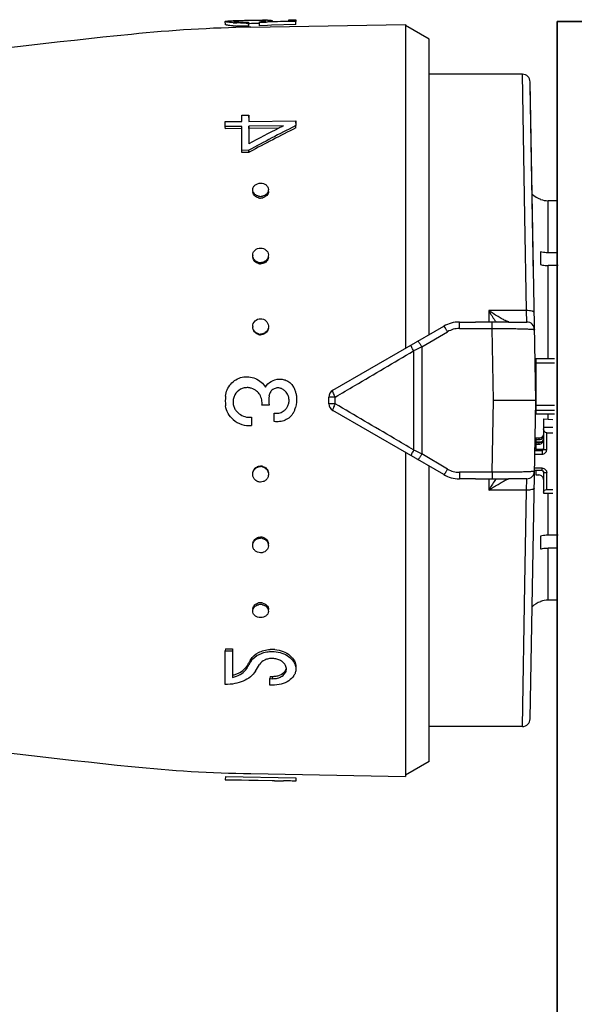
# Model space of a CAD drawing. Header units: millimetres. Extents: x -727 to 69715, y -15705 to 98123.
# Tile 250 of 256: x 51883 to 51918, y -12278 to -12215. Entities that reach past the tile are written whole.
import ezdxf

# ---------------------------------------------------------------- set-up
doc = ezdxf.new("R2010")
doc.units = ezdxf.units.MM
doc.layers.add('UT_ZAŘÍZENÍ - OT', color=3, linetype='Continuous', lineweight=35)

msp = doc.modelspace()

# ---------------------------------------------------------------- linework, layer by layer
at = {"color": 0, "linetype": 'Continuous'}
for p, q in [((51895.727, -12215.056), (51895.724, -12214.856)), ((51896.36, -12214.81), (51896.375, -12214.809)), ((51896.375, -12214.809), (51896.387, -12214.809)), ((51896.376, -12214.869), (51896.375, -12214.823)), ((51897.289, -12214.796), (51897.167, -12214.798)), ((51897.213, -12214.895), (51897.213, -12214.958)), ((51897.217, -12215.157), (51897.213, -12214.958)), ((51897.29, -12214.996), (51897.215, -12214.997)), ((51897.359, -12215.22), (51907.227, -12215.047)), ((51897.901, -12214.99), (51897.87, -12214.99)), ((51897.899, -12214.929), (51897.899, -12214.876)), ((51898.329, -12214.913), (51897.899, -12214.929)), ((51897.903, -12215.128), (51897.899, -12214.929)), ((51898.419, -12215.109), (51897.903, -12215.128)), ((51898.123, -12214.856), (51898.122, -12214.792)), ((51898.416, -12214.91), (51898.329, -12214.913)), ((51898.411, -12214.861), (51898.714, -12214.852)), ((51899.707, -12214.865), (51898.416, -12214.91)), ((51898.677, -12215.1), (51898.419, -12215.109)), ((51898.56, -12214.857), (51898.56, -12214.842)), ((51900.226, -12215.046), (51898.677, -12215.1)), ((51898.714, -12214.852), (51899.773, -12214.818)), ((51898.723, -12214.798), (51898.724, -12214.851)), ((51899.775, -12214.862), (51899.707, -12214.865)), ((51899.773, -12214.75), (51900.223, -12214.742)), ((51899.773, -12214.818), (51899.773, -12214.75)), ((51900.223, -12214.847), (51899.775, -12214.862)), ((51900.223, -12214.742), (51900.223, -12214.847)), ((51900.226, -12215.046), (51900.223, -12214.847)), ((51907.227, -12215.047), (51907.227, -12235.692)), ((51908.727, -12215.987), (51907.227, -12215.121)), ((51908.727, -12234.826), (51908.727, -12215.987)), ((51914.673, -12218.221), (51908.727, -12218.221)), ((51914.827, -12227.286), (51914.673, -12218.221)), ((51915.527, -12239.021), (51915.173, -12218.713)), ((51915.389, -12231.087), (51915.177, -12218.962)), ((51895.724, -12221.245), (51896.773, -12221.232)), ((51895.724, -12221.556), (51895.724, -12221.245)), ((51896.773, -12220.826), (51897.223, -12220.821)), ((51896.773, -12221.232), (51896.773, -12220.826)), ((51897.223, -12220.821), (51897.223, -12221.226)), ((51897.227, -12220.971), (51897.223, -12220.821)), ((51897.223, -12221.226), (51900.223, -12221.187)), ((51900.223, -12221.187), (51900.223, -12221.499)), ((51900.226, -12221.334), (51900.223, -12221.187)), ((51896.773, -12221.543), (51895.724, -12221.556)), ((51895.727, -12221.7), (51895.724, -12221.556)), ((51896.777, -12221.687), (51895.727, -12221.7)), ((51896.773, -12223.075), (51896.773, -12221.543)), ((51899.438, -12221.509), (51897.223, -12221.537)), ((51897.223, -12221.537), (51897.223, -12222.656)), ((51897.227, -12221.682), (51897.223, -12221.537)), ((51899.144, -12221.657), (51897.227, -12221.682)), ((51897.227, -12221.682), (51897.227, -12222.539)), ((51899.382, -12221.537), (51899.438, -12221.509)), ((51900.223, -12221.499), (51900.168, -12221.527)), ((51900.226, -12221.643), (51900.223, -12221.499)), ((51897.223, -12223.07), (51896.773, -12223.075)), ((51896.777, -12223.206), (51896.773, -12223.075)), ((51897.227, -12223.201), (51896.777, -12223.206)), ((51897.227, -12223.201), (51897.223, -12223.07)), ((51897.279, -12223.173), (51897.227, -12223.201)), ((51915.827, -12226.185), (51915.827, -12226.198)), ((51916.327, -12229.608), (51916.327, -12226.284)), ((51916.897, -12226.284), (51916.327, -12226.284)), ((51914.93, -12233.296), (51914.827, -12227.286)), ((51915.827, -12229.547), (51915.827, -12230.361)), ((51916.945, -12229.608), (51916.327, -12229.608)), ((51916.327, -12236.347), (51916.327, -12230.421)), ((51916.952, -12230.421), (51916.327, -12230.421)), ((51912.527, -12233.296), (51912.527, -12234.03)), ((51914.93, -12233.296), (51912.527, -12233.296)), ((51914.949, -12234.021), (51914.93, -12233.296)), ((51902.577, -12238.377), (51909.657, -12234.289)), ((51910.657, -12234.436), (51910.657, -12234.021)), ((51910.657, -12234.021), (51911.684, -12234.021)), ((51910.657, -12234.436), (51912.755, -12234.436)), ((51912.755, -12234.436), (51912.755, -12234.029)), ((51912.827, -12239.021), (51912.755, -12234.436)), ((51913.791, -12234.021), (51914.949, -12234.021)), ((51908.261, -12235.609), (51909.907, -12234.641)), ((51907.74, -12235.866), (51907.74, -12242.177)), ((51908.261, -12235.609), (51908.261, -12242.433)), ((51915.527, -12236.347), (51915.527, -12239.869)), ((51915.527, -12236.347), (51916.727, -12236.347)), ((51915.527, -12236.631), (51916.727, -12236.631)), ((51902.327, -12239.233), (51902.327, -12238.81)), ((51902.74, -12239.237), (51902.74, -12238.806)), ((51912.755, -12243.606), (51912.827, -12239.021)), ((51915.527, -12239.021), (51912.827, -12239.021)), ((51915.173, -12259.33), (51915.527, -12239.021)), ((51898.513, -12239.324), (51898.063, -12239.324)), ((51915.527, -12239.327), (51916.727, -12239.327)), ((51915.527, -12239.642), (51916.727, -12239.642)), ((51897.403, -12240.093), (51897.403, -12240.627)), ((51898.833, -12240.365), (51898.833, -12239.83)), ((51909.657, -12243.753), (51902.577, -12239.666)), ((51915.527, -12239.869), (51916.727, -12239.869)), ((51916.027, -12240.196), (51916.027, -12242.119)), ((51916.027, -12240.196), (51916.627, -12240.229)), ((51916.327, -12240.212), (51916.327, -12239.869)), ((51916.027, -12240.727), (51916.627, -12240.727)), ((51915.481, -12241.636), (51915.487, -12241.313)), ((51915.527, -12241.425), (51915.527, -12241.67)), ((51915.727, -12241.425), (51915.527, -12241.425)), ((51915.527, -12241.523), (51915.727, -12241.523)), ((51915.727, -12241.425), (51915.727, -12241.523)), ((51916.227, -12242.158), (51916.227, -12241.079)), ((51916.227, -12241.079), (51916.627, -12241.079)), ((51915.527, -12242.061), (51915.474, -12242.061)), ((51915.527, -12241.865), (51915.477, -12241.865)), ((51915.529, -12241.639), (51915.481, -12241.636)), ((51915.481, -12241.67), (51915.89, -12241.67)), ((51915.527, -12241.718), (51915.527, -12242.159)), ((51915.727, -12241.718), (51915.527, -12241.718)), ((51915.527, -12241.815), (51915.727, -12241.815)), ((51915.927, -12242.159), (51915.527, -12242.159)), ((51915.727, -12241.718), (51915.727, -12241.815)), ((51915.927, -12242.159), (51915.927, -12242.452)), ((51907.227, -12242.35), (51907.227, -12262.995)), ((51909.907, -12243.402), (51908.261, -12242.433)), ((51915.467, -12242.452), (51915.927, -12242.452)), ((51915.471, -12242.217), (51915.927, -12242.217)), ((51908.727, -12262.055), (51908.727, -12243.216)), ((51915.927, -12243.335), (51915.452, -12243.335)), ((51915.927, -12243.496), (51915.927, -12243.335)), ((51910.657, -12243.606), (51910.657, -12244.021)), ((51912.755, -12243.606), (51910.657, -12243.606)), ((51911.684, -12244.021), (51910.657, -12244.021)), ((51912.527, -12244.013), (51912.527, -12244.746)), ((51912.755, -12243.606), (51912.755, -12244.014)), ((51914.949, -12244.021), (51913.791, -12244.021)), ((51914.93, -12244.746), (51914.949, -12244.021)), ((51915.927, -12243.496), (51915.449, -12243.496)), ((51915.527, -12243.496), (51915.527, -12243.777)), ((51915.527, -12243.777), (51915.727, -12243.777)), ((51916.027, -12243.59), (51916.027, -12244.944)), ((51916.227, -12244.708), (51916.227, -12243.629)), ((51914.93, -12244.746), (51912.527, -12244.746)), ((51914.827, -12250.757), (51914.93, -12244.746)), ((51916.027, -12244.944), (51916.627, -12244.944)), ((51916.227, -12244.708), (51916.627, -12244.708)), ((51916.327, -12247.621), (51916.327, -12244.944)), ((51915.827, -12247.682), (51915.827, -12248.495)), ((51916.952, -12247.621), (51916.327, -12247.621)), ((51916.327, -12251.758), (51916.327, -12248.434)), ((51916.945, -12248.434), (51916.327, -12248.434)), ((51914.673, -12259.821), (51914.827, -12250.757)), ((51915.827, -12251.844), (51915.827, -12251.857)), ((51916.897, -12251.758), (51916.327, -12251.758)), ((51915.272, -12253.636), (51915.287, -12252.774)), ((51895.727, -12254.862), (51895.724, -12254.994)), ((51895.724, -12257.136), (51895.724, -12254.994)), ((51895.724, -12254.994), (51896.174, -12254.999)), ((51895.727, -12254.862), (51896.177, -12254.867)), ((51896.177, -12254.867), (51896.174, -12254.999)), ((51896.174, -12254.999), (51896.174, -12256.687)), ((51897.094, -12255.974), (51897.09, -12256.115)), ((51897.204, -12255.927), (51897.232, -12255.879)), ((51897.321, -12255.599), (51897.349, -12255.551)), ((51897.349, -12255.551), (51897.346, -12255.689)), ((51898.577, -12256.619), (51898.573, -12256.765)), ((51898.573, -12257.173), (51898.573, -12256.765)), ((51898.573, -12256.765), (51898.723, -12256.767)), ((51898.723, -12257.175), (51898.573, -12257.173)), ((51898.577, -12256.619), (51898.727, -12256.621)), ((51898.727, -12256.621), (51898.723, -12256.767)), ((51914.673, -12259.821), (51908.727, -12259.821)), ((51908.727, -12262.055), (51907.227, -12262.921)), ((51897.359, -12262.823), (51907.227, -12262.995)), ((51895.727, -12263.007), (51895.724, -12263.207)), ((51895.724, -12263.219), (51895.724, -12263.207)), ((51895.724, -12263.207), (51900.223, -12263.285)), ((51898.873, -12263.274), (51895.724, -12263.219)), ((51895.727, -12263.007), (51900.226, -12263.086)), ((51898.873, -12263.277), (51898.873, -12263.274)), ((51898.873, -12263.277), (51899.436, -12263.287)), ((51900.226, -12263.086), (51900.223, -12263.285)), ((51900.226, -12263.096), (51900.223, -12263.296)), ((51900.223, -12263.285), (51900.223, -12263.296))]:
    msp.add_line(p, q, dxfattribs=at)
for centre, radius, start, end in [((51896.842, -12206.38), 8.577, 265.82558, 266.62577), ((51896.843, -12206.529), 8.626, 265.85586, 266.65073), ((51896.992, -12250.544), 35.74, 91.01238, 91.21551), ((51896.915, -12205.126), 9.833, 266.63176, 267.39596), ((51896.916, -12205.258), 9.899, 266.65673, 267.41559), ((51896.52, -12216.605), 1.789, 94.25337, 94.6326), ((51896.576, -12217.374), 2.559, 93.45872, 94.22835), ((51896.996, -12202.416), 12.544, 270.2757, 270.99142), ((51897.039, -12204.867), 10.03, 270.37671, 270.99382), ((51897.45, -12208.468), 6.424, 274.00652, 274.76218), ((51897.536, -12209.51), 5.379, 274.77014, 275.5791), ((51897.972, -12220.07), 5.28, 88.37447, 89.19799), ((51898.833, -12256.899), 42.126, 90.84632, 91.00332), ((51898.548, -12237.798), 23.023, 90.56986, 90.83886), ((51898.448, -12228.002), 13.227, 90.13111, 90.55891), ((51940.815, -12713.061), 500, 95.86353, 99.2151), ((51898.93, -12305.206), 90, 91, 95.86353), ((51914.673, -12218.721), 0.5, 1.00273, 90.00005), ((51947.512, -12315.461), 105.191, 116.74897, 118.55954), ((51947.056, -12316.125), 105.923, 116.89327, 118.06457), ((51947.248, -12315.838), 105.279, 116.52799, 118.3353), ((51944.144, -12310.437), 99.533, 116.72558, 116.87901), ((51897.816, -12225.701), 0.34, 181.83857, 189.22993), ((51898.147, -12225.692), 0.33, 0.0012, 1.80344), ((51897.969, -12225.431), 0.578, 257.40046, 263.77919), ((51897.973, -12225.534), 0.583, 257.43846, 263.79562), ((51897.968, -12225.442), 0.567, 263.76903, 270.51539), ((51897.972, -12225.545), 0.572, 263.78497, 270.51556), ((51897.967, -12225.432), 0.577, 270.61415, 283.65474), ((51897.971, -12225.534), 0.582, 270.61233, 283.61615), ((51916.327, -12224.771), 1.5, 226.64917, 250.52878), ((51916.329, -12224.775), 1.509, 250.58004, 269.92942), ((51897.888, -12229.772), 0.415, 180.00363, 182.62681), ((51897.972, -12229.708), 0.529, 255.90699, 262.90203), ((51898.06, -12229.841), 0.417, 351.68515, 359.95596), ((51897.975, -12229.776), 0.533, 255.94846, 262.92018), ((51897.97, -12229.722), 0.515, 262.89641, 270.33517), ((51897.974, -12229.791), 0.519, 262.91395, 270.33539), ((51933.31, -12220.774), 24.264, 211.06983, 212.81472), ((51929.353, -12223.319), 19.559, 212.83138, 213.19135), ((51897.944, -12234.306), 0.471, 180.01487, 185.18459), ((51910.657, -12236.021), 2, 90, 120), ((51910.658, -12235.915), 1.479, 90.0293, 120.51258), ((51914.949, -12234.521), 0.5, 0.9973, 89.99995), ((51897.974, -12234.296), 0.505, 254.94557, 262.29746), ((51897.978, -12234.327), 0.509, 254.989, 262.3166), ((51897.972, -12234.313), 0.488, 262.29512, 270.14263), ((51897.976, -12234.344), 0.492, 262.31359, 270.14288), ((52015.823, -12454.982), 244.324, 116.11937, 116.25551), ((51915.428, -12237.177), 0.0994, 313.59217, 359.98031), ((51915.427, -12237.165), 0.301, 284.00989, 289.44256), ((51897.12, -12239.084), 0.878, 79.26214, 86.10486), ((51897.11, -12239.133), 0.927, 73.07928, 79.21627), ((51899.082, -12238.799), 0.576, 71.25318, 78.39725), ((51899.084, -12238.792), 0.569, 63.84048, 71.25521), ((51898.96, -12239.028), 0.836, 39.13046, 49.82845), ((51899.163, -12238.722), 1.078, 27.84061, 34.02965), ((51899.167, -12238.72), 1.073, 21.6663, 27.84286), ((51899.185, -12238.713), 1.054, 15.21143, 21.66816), ((51902.827, -12238.81), 0.5, 120, 180), ((51898.385, -12239.021), 2.661, 174.20363, 187.38301), ((51897.106, -12239.171), 0.963, 41.07571, 50.01192), ((51897.101, -12239.175), 0.97, 32.46127, 41.04427), ((51900.81, -12239.021), 2.316, 172.81682, 187.51949), ((51898.966, -12239.023), 0.828, 29.69129, 39.12926), ((51898.272, -12238.96), 1.999, 11.83461, 15.19202), ((51915.427, -12238.793), 0.3, 70.55401, 72.35353), ((51897.114, -12239.127), 0.893, 214.11402, 220.95302), ((51898.963, -12239.02), 0.831, 307.97112, 320.9467), ((51898.955, -12239.013), 0.841, 320.92395, 328.11089), ((51899.018, -12239.166), 1.23, 330.55262, 339.45926), ((51899.064, -12239.184), 1.181, 339.47291, 345.3977), ((51902.827, -12239.233), 0.5, 180, 240), ((51897.286, -12238.987), 1.644, 229.79423, 274.1007), ((51897.285, -12238.979), 1.119, 220.98571, 227.22441), ((51897.285, -12238.995), 1.104, 269.87405, 276.1358), ((51898.975, -12239.058), 0.785, 259.56156, 266.77563), ((51899.004, -12239.159), 1.247, 328.36326, 330.5708), ((51915.737, -12241.228), 0.29, 325.94596, 359.95559), ((52015.823, -12023.06), 244.324, 243.74449, 243.88063), ((51897.972, -12243.73), 0.489, 81.95126, 89.79291), ((51897.975, -12243.699), 0.493, 81.96974, 89.79318), ((51897.969, -12243.748), 0.507, 74.61727, 81.95392), ((51897.973, -12243.717), 0.51, 74.66061, 81.97306), ((51910.658, -12242.128), 1.479, 239.48743, 269.97069), ((51897.993, -12243.739), 0.481, 352.20997, 354.91531), ((51910.657, -12242.021), 2, 240, 270), ((51929.696, -12254.946), 19.968, 146.8123, 147.16491), ((51914.949, -12243.521), 0.5, 270, 359), ((51915.939, -12243.59), 0.0882, 0.03691, 8.66078), ((51933.232, -12257.219), 24.171, 147.18194, 148.9335), ((51897.97, -12248.321), 0.516, 82.18024, 89.60747), ((51897.973, -12248.253), 0.52, 82.19776, 89.60771), ((51897.968, -12248.338), 0.533, 75.22208, 82.18643), ((51897.971, -12248.27), 0.537, 75.26335, 82.20456), ((51897.969, -12252.607), 0.574, 89.52764, 102.6205), ((51897.972, -12252.505), 0.579, 90.47615, 102.57666), ((51897.972, -12252.489), 0.563, 89.46365, 90.42767), ((51897.968, -12252.602), 0.569, 82.70603, 89.43816), ((51897.971, -12252.5), 0.574, 82.72194, 89.43835), ((51897.966, -12252.617), 0.584, 76.3765, 82.71678), ((51897.969, -12252.514), 0.588, 76.41423, 82.73319), ((51916.327, -12253.271), 1.5, 109.47122, 133.35083), ((51916.329, -12253.268), 1.509, 90.07058, 109.41996), ((51897.816, -12252.341), 0.34, 170.77007, 178.16143), ((51898.147, -12252.351), 0.33, 358.19656, 359.9988), ((51898.704, -12256.845), 1.949, 89.34777, 93.68224), ((51898.704, -12256.877), 1.981, 84.74512, 89.3338), ((51896.304, -12255.489), 0.927, 321.71489, 328.50896), ((51858.674, -12232.833), 44.921, 328.78337, 329.0635), ((51859.152, -12232.787), 44.466, 328.57088, 328.85214), ((51857.8, -12231.97), 46.046, 328.85211, 329.1259), ((51856.951, -12231.802), 46.929, 329.13232, 329.40315), ((51898.214, -12256.203), 1.009, 142.68913, 149.33475), ((51898.309, -12256.276), 1.129, 136.6726, 142.69573), ((51859.419, -12232.906), 44.808, 328.5423, 329.17295), ((51896.225, -12255.427), 1.027, 315.49883, 321.71461), ((51899.165, -12256.146), 0.458, 358.60453, 6.96692), ((51895.789, -12254.817), 1.908, 281.62893, 285.76186), ((51940.815, -11764.982), 500, 260.77609, 264.13647), ((51914.673, -12259.321), 0.5, 270, 359), ((51898.93, -12172.837), 90, 264.13647, 269)]:
    msp.add_arc(centre, radius, start, end, dxfattribs=at)
at = {"color": 0, "linetype": 'Continuous', "extrusion": (0, 0, -1)}
for centre, major_axis, ratio, start_param, end_param in [((51916.227, -12240.844), (0, -0.235), 0.85043, 0, 1.570796), ((51916.227, -12244.865), (0.2, 0), 0.785695, 3.141593, 4.712389)]:
    msp.add_ellipse(centre, major_axis=major_axis, ratio=ratio, start_param=start_param, end_param=end_param, dxfattribs=at)
at = {"color": 0, "linetype": 'Continuous'}
for points, knots in [([(51895.724, -12214.856), (51895.724, -12214.853), (51895.731, -12214.847), (51895.738, -12214.844), (51895.744, -12214.843)], [0, 0, 0, 0, 0.34526, 1, 1, 1, 1]), ([(51896.218, -12214.934), (51896.148, -12214.929), (51896.05, -12214.92), (51895.928, -12214.906), (51895.857, -12214.896), (51895.802, -12214.886), (51895.76, -12214.876), (51895.737, -12214.869), (51895.724, -12214.86), (51895.724, -12214.856)], [0, 0, 0, 0, 0.415889, 0.585993, 0.728367, 0.841268, 0.923827, 0.975949, 1, 1, 1, 1]), ([(51896.22, -12215.133), (51896.15, -12215.128), (51896.052, -12215.119), (51895.931, -12215.105), (51895.86, -12215.095), (51895.805, -12215.086), (51895.764, -12215.076), (51895.741, -12215.068), (51895.727, -12215.06), (51895.727, -12215.056)], [0, 0, 0, 0, 0.416026, 0.586157, 0.728535, 0.841423, 0.923955, 0.976034, 1, 1, 1, 1]), ([(51895.744, -12214.843), (51895.747, -12214.842), (51895.767, -12214.836), (51895.787, -12214.833), (51895.804, -12214.831)], [0, 0, 0, 0, 0.194984, 1, 1, 1, 1]), ([(51895.804, -12214.831), (51895.86, -12214.824), (51896.003, -12214.818), (51896.146, -12214.814), (51896.233, -12214.812)], [0, 0, 0, 0, 0.393124, 1, 1, 1, 1]), ([(51896.375, -12214.823), (51896.361, -12214.824), (51896.335, -12214.826), (51896.301, -12214.831), (51896.28, -12214.835), (51896.268, -12214.839), (51896.266, -12214.842)], [0, 0, 0, 0, 0.402142, 0.703286, 0.901798, 1, 1, 1, 1]), ([(51896.266, -12214.842), (51896.266, -12214.842), (51896.266, -12214.843), (51896.266, -12214.843), (51896.266, -12214.844)], [0, 0, 0, 0, 0.519614, 1, 1, 1, 1]), ([(51896.266, -12214.844), (51896.266, -12214.846), (51896.271, -12214.849), (51896.288, -12214.855), (51896.325, -12214.863), (51896.387, -12214.871), (51896.436, -12214.875), (51896.465, -12214.878)], [0, 0, 0, 0, 0.026104, 0.078509, 0.271488, 0.580502, 1, 1, 1, 1]), ([(51897.167, -12214.798), (51897.028, -12214.8), (51896.779, -12214.806), (51896.531, -12214.813), (51896.422, -12214.82)], [0, 0, 0, 0, 0.5608, 1, 1, 1, 1]), ([(51896.465, -12214.878), (51896.508, -12214.881), (51896.721, -12214.895), (51896.935, -12214.898), (51897.105, -12214.897)], [0, 0, 0, 0, 0.202928, 1, 1, 1, 1]), ([(51897.057, -12214.96), (51897.005, -12214.96), (51896.809, -12214.96), (51896.613, -12214.955), (51896.468, -12214.949)], [0, 0, 0, 0, 0.261385, 1, 1, 1, 1]), ([(51897.217, -12215.157), (51897.152, -12215.158), (51896.903, -12215.16), (51896.654, -12215.156), (51896.47, -12215.147)], [0, 0, 0, 0, 0.261104, 1, 1, 1, 1]), ([(51897.868, -12214.79), (51897.824, -12214.79), (51897.631, -12214.791), (51897.438, -12214.793), (51897.289, -12214.796)], [0, 0, 0, 0, 0.228486, 1, 1, 1, 1]), ([(51897.87, -12214.99), (51897.826, -12214.99), (51897.632, -12214.991), (51897.439, -12214.993), (51897.29, -12214.996)], [0, 0, 0, 0, 0.228577, 1, 1, 1, 1]), ([(51898.046, -12214.791), (51898.033, -12214.79), (51897.973, -12214.79), (51897.914, -12214.79), (51897.868, -12214.79)], [0, 0, 0, 0, 0.229978, 1, 1, 1, 1]), ([(51898.059, -12214.863), (51898.097, -12214.859), (51898.163, -12214.852), (51898.239, -12214.841), (51898.284, -12214.832), (51898.306, -12214.826), (51898.319, -12214.822), (51898.326, -12214.816), (51898.326, -12214.814)], [0, 0, 0, 0, 0.416564, 0.727805, 0.840468, 0.923103, 0.975235, 1, 1, 1, 1]), ([(51898.233, -12214.797), (51898.225, -12214.796), (51898.188, -12214.794), (51898.151, -12214.793), (51898.122, -12214.792)], [0, 0, 0, 0, 0.216654, 1, 1, 1, 1]), ([(51898.302, -12214.804), (51898.297, -12214.803), (51898.275, -12214.8), (51898.252, -12214.798), (51898.233, -12214.797)], [0, 0, 0, 0, 0.191517, 1, 1, 1, 1]), ([(51898.326, -12214.814), (51898.325, -12214.811), (51898.315, -12214.806), (51898.308, -12214.805), (51898.302, -12214.804)], [0, 0, 0, 0, 0.306489, 1, 1, 1, 1]), ([(51898.56, -12214.842), (51898.549, -12214.843), (51898.5, -12214.851), (51898.45, -12214.857), (51898.411, -12214.861)], [0, 0, 0, 0, 0.219199, 1, 1, 1, 1]), ([(51898.417, -12214.776), (51898.432, -12214.776), (51898.484, -12214.776), (51898.536, -12214.776), (51898.574, -12214.777)], [0, 0, 0, 0, 0.28218, 1, 1, 1, 1]), ([(51898.723, -12214.798), (51898.723, -12214.803), (51898.705, -12214.811), (51898.677, -12214.82), (51898.624, -12214.831), (51898.584, -12214.838), (51898.56, -12214.842)], [0, 0, 0, 0, 0.080473, 0.272652, 0.58028, 1, 1, 1, 1]), ([(51898.574, -12214.777), (51898.584, -12214.778), (51898.617, -12214.779), (51898.65, -12214.781), (51898.673, -12214.784)], [0, 0, 0, 0, 0.312325, 1, 1, 1, 1]), ([(51898.673, -12214.784), (51898.686, -12214.785), (51898.702, -12214.787), (51898.719, -12214.792), (51898.723, -12214.796), (51898.723, -12214.798)], [0, 0, 0, 0, 0.708486, 0.898996, 1, 1, 1, 1]), ([(51897.474, -12225.601), (51897.472, -12225.545), (51897.498, -12225.429), (51897.611, -12225.285), (51897.778, -12225.192), (51897.908, -12225.169), (51897.973, -12225.168)], [0, 0, 0, 0, 0.229393, 0.470966, 0.729703, 1, 1, 1, 1]), ([(51897.973, -12225.168), (51898.037, -12225.168), (51898.162, -12225.187), (51898.326, -12225.271), (51898.44, -12225.405), (51898.471, -12225.516), (51898.473, -12225.57)], [0, 0, 0, 0, 0.270385, 0.528616, 0.769944, 1, 1, 1, 1]), ([(51897.577, -12225.847), (51897.546, -12225.813), (51897.496, -12225.736), (51897.475, -12225.646), (51897.474, -12225.601)], [0, 0, 0, 0, 0.509651, 1, 1, 1, 1]), ([(51897.846, -12226.103), (51897.756, -12226.082), (51897.588, -12226.003), (51897.495, -12225.838), (51897.481, -12225.755)], [0, 0, 0, 0, 0.524629, 1, 1, 1, 1]), ([(51898.477, -12225.692), (51898.477, -12225.784), (51898.391, -12225.981), (51898.207, -12226.076), (51898.108, -12226.1)], [0, 0, 0, 0, 0.47302, 1, 1, 1, 1]), ([(51898.473, -12225.57), (51898.475, -12225.618), (51898.456, -12225.717), (51898.403, -12225.802), (51898.369, -12225.84)], [0, 0, 0, 0, 0.488775, 1, 1, 1, 1]), ([(51897.843, -12225.995), (51897.817, -12225.989), (51897.719, -12225.96), (51897.628, -12225.903), (51897.577, -12225.847)], [0, 0, 0, 0, 0.260211, 1, 1, 1, 1]), ([(51898.369, -12225.84), (51898.353, -12225.858), (51898.277, -12225.929), (51898.179, -12225.974), (51898.103, -12225.993)], [0, 0, 0, 0, 0.24218, 1, 1, 1, 1]), ([(51897.473, -12229.772), (51897.473, -12229.711), (51897.501, -12229.587), (51897.612, -12229.431), (51897.779, -12229.329), (51897.908, -12229.304), (51897.973, -12229.304)], [0, 0, 0, 0, 0.241806, 0.488407, 0.741812, 1, 1, 1, 1]), ([(51897.973, -12229.304), (51898.096, -12229.303), (51898.29, -12229.37), (51898.439, -12229.568), (51898.47, -12229.687), (51898.473, -12229.746)], [0, 0, 0, 0, 0.507384, 0.755665, 1, 1, 1, 1]), ([(51916.327, -12229.608), (51916.285, -12229.608), (51916.117, -12229.603), (51915.949, -12229.578), (51915.827, -12229.547)], [0, 0, 0, 0, 0.252472, 1, 1, 1, 1]), ([(51897.541, -12230.005), (51897.531, -12229.989), (51897.495, -12229.922), (51897.476, -12229.847), (51897.474, -12229.791)], [0, 0, 0, 0, 0.253103, 1, 1, 1, 1]), ([(51897.846, -12230.294), (51897.754, -12230.271), (51897.582, -12230.176), (51897.494, -12229.998), (51897.481, -12229.908)], [0, 0, 0, 0, 0.510101, 1, 1, 1, 1]), ([(51897.843, -12230.221), (51897.781, -12230.206), (51897.663, -12230.153), (51897.573, -12230.058), (51897.541, -12230.005)], [0, 0, 0, 0, 0.506643, 1, 1, 1, 1]), ([(51898.435, -12229.944), (51898.405, -12230.011), (51898.313, -12230.133), (51898.176, -12230.201), (51898.103, -12230.22)], [0, 0, 0, 0, 0.492845, 1, 1, 1, 1]), ([(51898.472, -12229.901), (51898.459, -12229.992), (51898.372, -12230.171), (51898.199, -12230.268), (51898.108, -12230.292)], [0, 0, 0, 0, 0.489899, 1, 1, 1, 1]), ([(51898.473, -12229.746), (51898.475, -12229.797), (51898.465, -12229.865), (51898.441, -12229.929), (51898.435, -12229.944)], [0, 0, 0, 0, 0.747031, 1, 1, 1, 1]), ([(51915.827, -12230.361), (51915.867, -12230.371), (51916.032, -12230.406), (51916.201, -12230.421), (51916.327, -12230.421)], [0, 0, 0, 0, 0.247091, 1, 1, 1, 1]), ([(51913.648, -12233.957), (51913.564, -12233.917), (51913.388, -12233.824), (51913.011, -12233.608), (51912.722, -12233.426), (51912.527, -12233.296)], [0, 0, 0, 0, 0.213248, 0.460801, 1, 1, 1, 1]), ([(51915.429, -12233.425), (51915.429, -12233.416), (51915.42, -12233.393), (51915.387, -12233.37), (51915.341, -12233.348), (51915.251, -12233.32), (51915.112, -12233.3), (51914.993, -12233.295), (51914.93, -12233.296)], [0, 0, 0, 0, 0.054454, 0.124226, 0.220024, 0.341181, 0.645763, 1, 1, 1, 1]), ([(51897.473, -12234.306), (51897.473, -12234.18), (51897.581, -12233.916), (51897.846, -12233.811), (51897.973, -12233.81)], [0, 0, 0, 0, 0.49811, 1, 1, 1, 1]), ([(51897.973, -12233.81), (51898.094, -12233.81), (51898.345, -12233.902), (51898.461, -12234.142), (51898.471, -12234.261)], [0, 0, 0, 0, 0.501804, 1, 1, 1, 1]), ([(51913.726, -12233.993), (51913.72, -12233.99), (51913.694, -12233.979), (51913.668, -12233.967), (51913.648, -12233.957)], [0, 0, 0, 0, 0.229765, 1, 1, 1, 1]), ([(51913.757, -12234.005), (51913.755, -12234.004), (51913.745, -12234), (51913.734, -12233.996), (51913.726, -12233.993)], [0, 0, 0, 0, 0.235586, 1, 1, 1, 1]), ([(51897.846, -12234.819), (51897.763, -12234.796), (51897.606, -12234.71), (51897.517, -12234.554), (51897.494, -12234.472)], [0, 0, 0, 0, 0.50198, 1, 1, 1, 1]), ([(51897.843, -12234.784), (51897.77, -12234.764), (51897.632, -12234.693), (51897.541, -12234.565), (51897.512, -12234.496)], [0, 0, 0, 0, 0.50114, 1, 1, 1, 1]), ([(51898.456, -12234.432), (51898.433, -12234.514), (51898.344, -12234.672), (51898.186, -12234.76), (51898.103, -12234.783)], [0, 0, 0, 0, 0.49918, 1, 1, 1, 1]), ([(51898.472, -12234.406), (51898.459, -12234.5), (51898.375, -12234.687), (51898.2, -12234.792), (51898.108, -12234.818)], [0, 0, 0, 0, 0.498032, 1, 1, 1, 1]), ([(51909.907, -12234.641), (51909.887, -12234.621), (51909.855, -12234.573), (51909.822, -12234.499), (51909.782, -12234.436), (51909.744, -12234.385), (51909.713, -12234.344), (51909.688, -12234.312), (51909.673, -12234.296), (51909.66, -12234.287), (51909.657, -12234.289)], [0, 0, 0, 0, 0.198142, 0.388892, 0.560134, 0.707991, 0.828678, 0.918542, 0.975091, 1, 1, 1, 1]), ([(51912.755, -12234.029), (51912.575, -12234.031), (51912.218, -12234.03), (51911.862, -12234.021), (51911.684, -12234.021)], [0, 0, 0, 0, 0.502804, 1, 1, 1, 1]), ([(51913.791, -12234.021), (51913.711, -12234.021), (51913.366, -12234.022), (51913.02, -12234.026), (51912.755, -12234.029)], [0, 0, 0, 0, 0.230893, 1, 1, 1, 1]), ([(51912.755, -12234.436), (51912.931, -12234.436), (51913.276, -12234.435), (51913.777, -12234.438), (51914.237, -12234.444), (51914.588, -12234.451), (51914.835, -12234.459), (51914.991, -12234.465), (51915.126, -12234.471), (51915.237, -12234.478), (51915.326, -12234.486), (51915.389, -12234.493), (51915.427, -12234.501), (51915.444, -12234.506), (51915.448, -12234.511), (51915.448, -12234.513)], [0, 0, 0, 0, 0.195605, 0.383531, 0.55643, 0.707585, 0.773165, 0.831259, 0.881323, 0.92293, 0.955723, 0.979458, 0.994025, 0.997954, 1, 1, 1, 1]), ([(51913.817, -12234.021), (51913.809, -12234.021), (51913.788, -12234.016), (51913.769, -12234.01), (51913.757, -12234.005)], [0, 0, 0, 0, 0.393757, 1, 1, 1, 1]), ([(51908.261, -12235.609), (51908.232, -12235.559), (51908.188, -12235.488), (51908.132, -12235.398), (51908.096, -12235.343), (51908.065, -12235.298), (51908.041, -12235.266), (51908.025, -12235.248), (51908.016, -12235.24), (51908.012, -12235.239), (51908.011, -12235.24)], [0, 0, 0, 0, 0.387648, 0.559336, 0.708365, 0.829964, 0.920373, 0.976704, 0.992026, 1, 1, 1, 1]), ([(51902.74, -12238.806), (51903.156, -12238.561), (51904.822, -12237.581), (51906.489, -12236.601), (51907.74, -12235.866)], [0, 0, 0, 0, 0.249365, 1, 1, 1, 1]), ([(51907.74, -12235.866), (51907.714, -12235.819), (51907.678, -12235.75), (51907.635, -12235.663), (51907.609, -12235.608), (51907.59, -12235.563), (51907.579, -12235.528), (51907.573, -12235.506), (51907.574, -12235.492), (51907.577, -12235.49)], [0, 0, 0, 0, 0.389691, 0.560136, 0.707341, 0.827183, 0.916538, 0.973346, 1, 1, 1, 1]), ([(51895.737, -12238.752), (51895.752, -12238.61), (51895.827, -12238.328), (51896.133, -12237.84), (51896.784, -12237.449), (51897.54, -12237.523), (51898.024, -12237.836), (51898.211, -12238.06), (51898.283, -12238.183)], [0, 0, 0, 0, 0.125806, 0.251598, 0.500158, 0.748611, 0.874302, 1, 1, 1, 1]), ([(51898.283, -12238.183), (51898.371, -12238.031), (51898.627, -12237.768), (51899.066, -12237.639), (51899.418, -12237.671), (51899.668, -12237.762), (51899.889, -12237.911), (51900.007, -12238.046), (51900.056, -12238.119)], [0, 0, 0, 0, 0.249691, 0.498274, 0.623384, 0.748679, 0.874168, 1, 1, 1, 1]), ([(51897.179, -12238.208), (51897.096, -12238.203), (51896.926, -12238.215), (51896.609, -12238.331), (51896.354, -12238.581), (51896.231, -12238.897), (51896.205, -12239.152), (51896.252, -12239.405), (51896.327, -12239.558), (51896.375, -12239.628)], [0, 0, 0, 0, 0.124702, 0.249421, 0.497433, 0.62303, 0.748788, 0.874419, 1, 1, 1, 1]), ([(51899.198, -12238.235), (51899.121, -12238.219), (51898.959, -12238.22), (51898.738, -12238.319), (51898.574, -12238.498), (51898.521, -12238.653), (51898.511, -12238.732)], [0, 0, 0, 0, 0.248903, 0.498305, 0.748695, 1, 1, 1, 1]), ([(51902.74, -12238.806), (51902.712, -12238.754), (51902.661, -12238.659), (51902.603, -12238.531), (51902.574, -12238.442), (51902.567, -12238.396), (51902.573, -12238.38), (51902.577, -12238.377)], [0, 0, 0, 0, 0.377895, 0.69297, 0.905251, 0.965919, 1, 1, 1, 1]), ([(51898.063, -12239.324), (51898.08, -12239.209), (51898.07, -12238.972), (51897.981, -12238.752), (51897.919, -12238.654)], [0, 0, 0, 0, 0.500135, 1, 1, 1, 1]), ([(51899.669, -12239.457), (51899.708, -12239.395), (51899.769, -12239.258), (51899.802, -12239.037), (51899.777, -12238.815), (51899.722, -12238.676), (51899.685, -12238.613)], [0, 0, 0, 0, 0.249892, 0.499949, 0.75024, 1, 1, 1, 1]), ([(51900.229, -12238.55), (51900.245, -12238.627), (51900.292, -12238.936), (51900.266, -12239.256), (51900.207, -12239.482)], [0, 0, 0, 0, 0.250786, 1, 1, 1, 1]), ([(51902.74, -12238.806), (51902.712, -12238.806), (51902.658, -12238.806), (51902.58, -12238.806), (51902.509, -12238.807), (51902.448, -12238.807), (51902.404, -12238.808), (51902.375, -12238.808), (51902.358, -12238.808), (51902.346, -12238.809), (51902.335, -12238.809), (51902.331, -12238.81), (51902.327, -12238.809), (51902.327, -12238.81)], [0, 0, 0, 0, 0.203374, 0.394866, 0.56769, 0.716771, 0.837685, 0.88646, 0.926896, 0.958626, 0.981467, 0.99529, 1, 1, 1, 1]), ([(51896.225, -12240.243), (51896.095, -12240.133), (51895.877, -12239.862), (51895.768, -12239.532), (51895.746, -12239.363)], [0, 0, 0, 0, 0.49938, 1, 1, 1, 1]), ([(51902.74, -12239.237), (51902.712, -12239.237), (51902.658, -12239.236), (51902.58, -12239.236), (51902.509, -12239.236), (51902.448, -12239.235), (51902.404, -12239.235), (51902.375, -12239.234), (51902.358, -12239.234), (51902.346, -12239.234), (51902.335, -12239.234), (51902.331, -12239.232), (51902.327, -12239.233), (51902.327, -12239.233)], [0, 0, 0, 0, 0.203374, 0.394866, 0.56769, 0.716771, 0.837685, 0.88646, 0.926896, 0.958626, 0.981467, 0.99529, 1, 1, 1, 1]), ([(51902.74, -12239.237), (51902.712, -12239.288), (51902.661, -12239.384), (51902.603, -12239.512), (51902.574, -12239.6), (51902.567, -12239.647), (51902.573, -12239.663), (51902.577, -12239.666)], [0, 0, 0, 0, 0.377895, 0.69297, 0.905251, 0.965919, 1, 1, 1, 1]), ([(51907.74, -12242.177), (51907.322, -12241.931), (51905.656, -12240.952), (51903.989, -12239.972), (51902.74, -12239.237)], [0, 0, 0, 0, 0.250578, 1, 1, 1, 1]), ([(51896.524, -12239.8), (51896.626, -12239.894), (51896.866, -12240.046), (51897.145, -12240.099), (51897.283, -12240.099)], [0, 0, 0, 0, 0.500561, 1, 1, 1, 1]), ([(51900.065, -12239.813), (51900.003, -12239.914), (51899.848, -12240.1), (51899.543, -12240.297), (51899.193, -12240.393), (51898.95, -12240.387), (51898.833, -12240.365)], [0, 0, 0, 0, 0.249964, 0.499879, 0.749906, 1, 1, 1, 1]), ([(51898.931, -12239.842), (51899.027, -12239.848), (51899.223, -12239.824), (51899.398, -12239.734), (51899.474, -12239.675)], [0, 0, 0, 0, 0.50069, 1, 1, 1, 1]), ([(51916.027, -12241.131), (51916.027, -12241.169), (51916.011, -12241.247), (51915.944, -12241.345), (51915.845, -12241.41), (51915.766, -12241.425), (51915.727, -12241.425)], [0, 0, 0, 0, 0.247784, 0.496832, 0.747734, 1, 1, 1, 1]), ([(51915.727, -12241.523), (51915.776, -12241.523), (51915.875, -12241.499), (51915.95, -12241.431), (51915.977, -12241.391)], [0, 0, 0, 0, 0.501963, 1, 1, 1, 1]), ([(51916.027, -12241.424), (51916.027, -12241.462), (51916.011, -12241.54), (51915.944, -12241.637), (51915.845, -12241.703), (51915.766, -12241.718), (51915.727, -12241.718)], [0, 0, 0, 0, 0.247784, 0.496832, 0.747734, 1, 1, 1, 1]), ([(51915.727, -12241.815), (51915.766, -12241.815), (51915.845, -12241.8), (51915.944, -12241.735), (51916.011, -12241.637), (51916.027, -12241.56), (51916.027, -12241.521)], [0, 0, 0, 0, 0.252266, 0.503168, 0.752216, 1, 1, 1, 1]), ([(51915.927, -12242.159), (51915.939, -12242.159), (51915.963, -12242.154), (51915.994, -12242.136), (51916.017, -12242.108), (51916.025, -12242.085), (51916.026, -12242.074)], [0, 0, 0, 0, 0.251925, 0.502849, 0.751924, 1, 1, 1, 1]), ([(51915.927, -12242.217), (51915.94, -12242.217), (51915.966, -12242.212), (51916, -12242.19), (51916.022, -12242.158), (51916.027, -12242.132), (51916.027, -12242.119)], [0, 0, 0, 0, 0.252236, 0.503168, 0.752245, 1, 1, 1, 1]), ([(51915.927, -12242.452), (51915.966, -12242.452), (51916.045, -12242.437), (51916.144, -12242.372), (51916.211, -12242.274), (51916.227, -12242.196), (51916.227, -12242.158)], [0, 0, 0, 0, 0.252255, 0.503168, 0.752226, 1, 1, 1, 1]), ([(51916.027, -12242.119), (51916.027, -12242.122), (51916.03, -12242.127), (51916.036, -12242.131), (51916.046, -12242.136), (51916.063, -12242.142), (51916.087, -12242.147), (51916.117, -12242.152), (51916.164, -12242.157), (51916.202, -12242.158), (51916.227, -12242.158)], [0, 0, 0, 0, 0.040706, 0.069574, 0.105554, 0.199505, 0.321626, 0.468167, 0.634164, 1, 1, 1, 1]), ([(51907.74, -12242.177), (51907.714, -12242.224), (51907.678, -12242.292), (51907.635, -12242.379), (51907.609, -12242.434), (51907.59, -12242.479), (51907.579, -12242.515), (51907.573, -12242.536), (51907.574, -12242.55), (51907.577, -12242.552)], [0, 0, 0, 0, 0.389693, 0.560138, 0.707342, 0.827185, 0.916539, 0.973347, 1, 1, 1, 1]), ([(51908.261, -12242.433), (51908.232, -12242.483), (51908.188, -12242.555), (51908.132, -12242.644), (51908.096, -12242.7), (51908.065, -12242.744), (51908.041, -12242.776), (51908.025, -12242.795), (51908.016, -12242.802), (51908.012, -12242.803), (51908.011, -12242.803)], [0, 0, 0, 0, 0.387648, 0.559336, 0.708365, 0.829964, 0.920373, 0.976704, 0.992026, 1, 1, 1, 1]), ([(51897.494, -12243.57), (51897.517, -12243.488), (51897.606, -12243.333), (51897.763, -12243.246), (51897.846, -12243.224)], [0, 0, 0, 0, 0.49802, 1, 1, 1, 1]), ([(51897.512, -12243.547), (51897.541, -12243.477), (51897.632, -12243.35), (51897.77, -12243.278), (51897.843, -12243.259)], [0, 0, 0, 0, 0.49886, 1, 1, 1, 1]), ([(51898.103, -12243.259), (51898.186, -12243.282), (51898.344, -12243.371), (51898.433, -12243.528), (51898.456, -12243.611)], [0, 0, 0, 0, 0.50082, 1, 1, 1, 1]), ([(51898.108, -12243.225), (51898.2, -12243.25), (51898.375, -12243.356), (51898.459, -12243.542), (51898.472, -12243.637)], [0, 0, 0, 0, 0.501968, 1, 1, 1, 1]), ([(51909.907, -12243.402), (51909.887, -12243.422), (51909.855, -12243.47), (51909.822, -12243.544), (51909.782, -12243.607), (51909.744, -12243.658), (51909.713, -12243.699), (51909.688, -12243.73), (51909.673, -12243.747), (51909.66, -12243.755), (51909.657, -12243.753)], [0, 0, 0, 0, 0.198108, 0.388908, 0.560156, 0.708001, 0.828682, 0.918545, 0.975091, 1, 1, 1, 1]), ([(51915.927, -12243.335), (51915.966, -12243.335), (51916.045, -12243.35), (51916.144, -12243.416), (51916.211, -12243.513), (51916.227, -12243.591), (51916.227, -12243.629)], [0, 0, 0, 0, 0.252255, 0.503168, 0.752226, 1, 1, 1, 1]), ([(51897.973, -12244.232), (51897.905, -12244.232), (51897.767, -12244.202), (51897.594, -12244.081), (51897.487, -12243.9), (51897.469, -12243.761), (51897.475, -12243.694)], [0, 0, 0, 0, 0.25144, 0.501784, 0.751362, 1, 1, 1, 1]), ([(51898.469, -12243.804), (51898.461, -12243.862), (51898.423, -12243.977), (51898.31, -12244.119), (51898.153, -12244.21), (51898.033, -12244.232), (51897.973, -12244.232)], [0, 0, 0, 0, 0.249231, 0.498303, 0.748586, 1, 1, 1, 1]), ([(51911.684, -12244.021), (51911.862, -12244.021), (51912.218, -12244.013), (51912.575, -12244.012), (51912.755, -12244.014)], [0, 0, 0, 0, 0.497196, 1, 1, 1, 1]), ([(51915.448, -12243.53), (51915.448, -12243.532), (51915.444, -12243.536), (51915.427, -12243.542), (51915.389, -12243.549), (51915.326, -12243.557), (51915.237, -12243.564), (51915.126, -12243.571), (51914.991, -12243.578), (51914.835, -12243.584), (51914.588, -12243.591), (51914.237, -12243.598), (51913.777, -12243.604), (51913.276, -12243.607), (51912.931, -12243.607), (51912.755, -12243.606)], [0, 0, 0, 0, 0.002046, 0.005975, 0.020542, 0.044277, 0.07707, 0.118677, 0.168741, 0.226835, 0.292415, 0.44357, 0.616469, 0.804395, 1, 1, 1, 1]), ([(51912.755, -12244.014), (51912.846, -12244.015), (51913.191, -12244.018), (51913.537, -12244.021), (51913.791, -12244.021)], [0, 0, 0, 0, 0.264643, 1, 1, 1, 1]), ([(51913.648, -12244.085), (51913.678, -12244.071), (51913.728, -12244.048), (51913.781, -12244.028), (51913.803, -12244.023)], [0, 0, 0, 0, 0.595054, 1, 1, 1, 1]), ([(51913.803, -12244.023), (51913.804, -12244.023), (51913.809, -12244.022), (51913.813, -12244.021), (51913.817, -12244.021)], [0, 0, 0, 0, 0.289793, 1, 1, 1, 1]), ([(51916.027, -12244.071), (51916.027, -12244.033), (51916.011, -12243.955), (51915.944, -12243.858), (51915.845, -12243.792), (51915.766, -12243.777), (51915.727, -12243.777)], [0, 0, 0, 0, 0.247784, 0.496832, 0.747734, 1, 1, 1, 1]), ([(51915.927, -12243.496), (51915.939, -12243.496), (51915.964, -12243.5), (51915.995, -12243.519), (51916.017, -12243.545), (51916.025, -12243.567), (51916.026, -12243.577)], [0, 0, 0, 0, 0.26767, 0.525516, 0.768461, 1, 1, 1, 1]), ([(51916.027, -12243.59), (51916.027, -12243.593), (51916.03, -12243.598), (51916.036, -12243.602), (51916.046, -12243.607), (51916.063, -12243.613), (51916.087, -12243.619), (51916.117, -12243.623), (51916.164, -12243.628), (51916.202, -12243.629), (51916.227, -12243.629)], [0, 0, 0, 0, 0.040706, 0.069574, 0.105554, 0.199505, 0.321626, 0.468167, 0.634164, 1, 1, 1, 1]), ([(51912.527, -12244.746), (51912.722, -12244.617), (51913.011, -12244.435), (51913.388, -12244.219), (51913.564, -12244.125), (51913.648, -12244.085)], [0, 0, 0, 0, 0.539199, 0.786752, 1, 1, 1, 1]), ([(51915.429, -12244.617), (51915.429, -12244.627), (51915.42, -12244.649), (51915.387, -12244.673), (51915.341, -12244.695), (51915.251, -12244.722), (51915.112, -12244.743), (51914.993, -12244.747), (51914.93, -12244.746)], [0, 0, 0, 0, 0.054452, 0.124207, 0.219995, 0.341151, 0.645741, 1, 1, 1, 1]), ([(51897.481, -12248.135), (51897.494, -12248.045), (51897.582, -12247.866), (51897.754, -12247.772), (51897.846, -12247.749)], [0, 0, 0, 0, 0.489899, 1, 1, 1, 1]), ([(51898.108, -12247.75), (51898.199, -12247.775), (51898.372, -12247.871), (51898.459, -12248.051), (51898.472, -12248.141)], [0, 0, 0, 0, 0.510101, 1, 1, 1, 1]), ([(51916.327, -12247.621), (51916.285, -12247.621), (51916.117, -12247.626), (51915.949, -12247.651), (51915.827, -12247.682)], [0, 0, 0, 0, 0.252472, 1, 1, 1, 1]), ([(51897.973, -12248.739), (51897.907, -12248.738), (51897.774, -12248.712), (51897.605, -12248.605), (51897.495, -12248.442), (51897.471, -12248.314), (51897.474, -12248.252)], [0, 0, 0, 0, 0.258416, 0.511779, 0.758272, 1, 1, 1, 1]), ([(51897.474, -12248.252), (51897.476, -12248.196), (51897.495, -12248.12), (51897.531, -12248.054), (51897.541, -12248.038)], [0, 0, 0, 0, 0.746897, 1, 1, 1, 1]), ([(51897.541, -12248.038), (51897.573, -12247.984), (51897.663, -12247.89), (51897.781, -12247.837), (51897.843, -12247.821)], [0, 0, 0, 0, 0.493357, 1, 1, 1, 1]), ([(51898.473, -12248.296), (51898.47, -12248.355), (51898.439, -12248.475), (51898.29, -12248.672), (51898.096, -12248.74), (51897.973, -12248.739)], [0, 0, 0, 0, 0.244335, 0.492616, 1, 1, 1, 1]), ([(51898.103, -12247.823), (51898.176, -12247.842), (51898.313, -12247.909), (51898.405, -12248.032), (51898.435, -12248.098)], [0, 0, 0, 0, 0.507155, 1, 1, 1, 1]), ([(51898.435, -12248.098), (51898.441, -12248.114), (51898.465, -12248.177), (51898.475, -12248.246), (51898.473, -12248.296)], [0, 0, 0, 0, 0.252969, 1, 1, 1, 1]), ([(51915.827, -12248.495), (51915.867, -12248.485), (51916.032, -12248.449), (51916.201, -12248.434), (51916.327, -12248.434)], [0, 0, 0, 0, 0.247091, 1, 1, 1, 1]), ([(51897.474, -12252.441), (51897.475, -12252.397), (51897.496, -12252.307), (51897.546, -12252.23), (51897.577, -12252.195)], [0, 0, 0, 0, 0.490349, 1, 1, 1, 1]), ([(51897.481, -12252.287), (51897.495, -12252.205), (51897.588, -12252.039), (51897.756, -12251.96), (51897.846, -12251.94)], [0, 0, 0, 0, 0.475371, 1, 1, 1, 1]), ([(51897.577, -12252.195), (51897.594, -12252.177), (51897.669, -12252.107), (51897.767, -12252.064), (51897.843, -12252.047)], [0, 0, 0, 0, 0.241743, 1, 1, 1, 1]), ([(51898.103, -12252.05), (51898.129, -12252.056), (51898.228, -12252.087), (51898.318, -12252.146), (51898.369, -12252.203)], [0, 0, 0, 0, 0.259523, 1, 1, 1, 1]), ([(51898.108, -12251.942), (51898.207, -12251.966), (51898.391, -12252.062), (51898.477, -12252.259), (51898.477, -12252.351)], [0, 0, 0, 0, 0.52698, 1, 1, 1, 1]), ([(51898.369, -12252.203), (51898.403, -12252.24), (51898.456, -12252.325), (51898.475, -12252.424), (51898.473, -12252.472)], [0, 0, 0, 0, 0.511225, 1, 1, 1, 1]), ([(51897.973, -12252.874), (51897.908, -12252.873), (51897.778, -12252.85), (51897.611, -12252.757), (51897.498, -12252.614), (51897.472, -12252.497), (51897.474, -12252.441)], [0, 0, 0, 0, 0.270297, 0.529034, 0.770607, 1, 1, 1, 1]), ([(51898.473, -12252.472), (51898.471, -12252.526), (51898.44, -12252.637), (51898.326, -12252.771), (51898.162, -12252.855), (51898.037, -12252.875), (51897.973, -12252.874)], [0, 0, 0, 0, 0.230056, 0.471384, 0.729615, 1, 1, 1, 1]), ([(51897.349, -12255.551), (51897.463, -12255.36), (51897.746, -12255.122), (51898.193, -12254.951), (51898.449, -12254.908), (51898.579, -12254.9)], [0, 0, 0, 0, 0.464053, 0.726092, 1, 1, 1, 1]), ([(51897.488, -12255.501), (51897.634, -12255.346), (51897.928, -12255.164), (51898.365, -12255.047), (51898.603, -12255.027), (51898.723, -12255.028)], [0, 0, 0, 0, 0.473959, 0.733478, 1, 1, 1, 1]), ([(51898.723, -12255.028), (51898.892, -12255.03), (51899.222, -12255.076), (51899.666, -12255.264), (51900.01, -12255.55), (51900.153, -12255.8), (51900.19, -12255.927)], [0, 0, 0, 0, 0.276815, 0.541296, 0.783329, 1, 1, 1, 1]), ([(51898.885, -12254.904), (51899.066, -12254.921), (51899.412, -12255.001), (51899.853, -12255.253), (51900.155, -12255.607), (51900.23, -12255.896), (51900.226, -12256.031)], [0, 0, 0, 0, 0.285569, 0.551478, 0.78834, 1, 1, 1, 1]), ([(51899.57, -12255.925), (51899.538, -12255.861), (51899.445, -12255.738), (51899.251, -12255.6), (51899.013, -12255.507), (51898.751, -12255.469), (51898.486, -12255.49), (51898.175, -12255.585), (51897.973, -12255.739), (51897.897, -12255.868)], [0, 0, 0, 0, 0.110355, 0.232071, 0.363298, 0.500079, 0.636986, 0.768855, 1, 1, 1, 1]), ([(51899.62, -12256.09), (51899.618, -12256.076), (51899.608, -12256.019), (51899.589, -12255.964), (51899.57, -12255.925)], [0, 0, 0, 0, 0.245195, 1, 1, 1, 1]), ([(51900.19, -12255.927), (51900.196, -12255.947), (51900.216, -12256.027), (51900.224, -12256.11), (51900.223, -12256.172)], [0, 0, 0, 0, 0.254201, 1, 1, 1, 1]), ([(51897.642, -12256.29), (51897.558, -12256.426), (51897.326, -12256.678), (51896.866, -12256.945), (51896.317, -12257.105), (51895.924, -12257.138), (51895.724, -12257.136)], [0, 0, 0, 0, 0.219385, 0.461046, 0.724092, 1, 1, 1, 1]), ([(51896.177, -12256.541), (51896.255, -12256.525), (51896.538, -12256.449), (51896.807, -12256.3), (51896.957, -12256.147)], [0, 0, 0, 0, 0.269283, 1, 1, 1, 1]), ([(51896.307, -12256.654), (51896.472, -12256.607), (51896.773, -12256.478), (51897.012, -12256.244), (51897.09, -12256.115)], [0, 0, 0, 0, 0.53047, 1, 1, 1, 1]), ([(51898.723, -12256.767), (51898.838, -12256.769), (51899.06, -12256.743), (51899.353, -12256.619), (51899.564, -12256.419), (51899.621, -12256.24), (51899.623, -12256.157)], [0, 0, 0, 0, 0.288289, 0.554647, 0.788959, 1, 1, 1, 1]), ([(51900.223, -12256.172), (51900.221, -12256.241), (51900.198, -12256.382), (51900.073, -12256.652), (51899.771, -12256.936), (51899.283, -12257.136), (51898.914, -12257.177), (51898.723, -12257.175)], [0, 0, 0, 0, 0.104904, 0.212347, 0.445391, 0.711352, 1, 1, 1, 1]), ([(51898.727, -12256.621), (51898.807, -12256.622), (51898.964, -12256.609), (51899.247, -12256.533), (51899.436, -12256.411), (51899.519, -12256.304)], [0, 0, 0, 0, 0.273822, 0.536871, 1, 1, 1, 1]), ([(51899.519, -12256.304), (51899.532, -12256.288), (51899.577, -12256.223), (51899.607, -12256.147), (51899.618, -12256.089)], [0, 0, 0, 0, 0.259352, 1, 1, 1, 1]), ([(51900.223, -12263.296), (51900.07, -12263.293), (51899.808, -12263.29), (51899.546, -12263.288), (51899.436, -12263.287)], [0, 0, 0, 0, 0.581949, 1, 1, 1, 1])]:
    msp.add_open_spline(points, degree=3, knots=knots, dxfattribs=at)
for points in [[(51898.103, -12230.22), (51898.061, -12230.231), (51898.017, -12230.237), (51897.973, -12230.237)], [(51898.108, -12230.292), (51898.065, -12230.303), (51898.021, -12230.309), (51897.977, -12230.31)], [(51897.512, -12234.496), (51897.493, -12234.449), (51897.48, -12234.399), (51897.475, -12234.349)], [(51898.471, -12234.261), (51898.476, -12234.318), (51898.471, -12234.377), (51898.456, -12234.432)], [(51898.103, -12234.783), (51898.061, -12234.795), (51898.017, -12234.801), (51897.973, -12234.801)], [(51898.108, -12234.818), (51898.065, -12234.829), (51898.021, -12234.836), (51897.977, -12234.836)], [(51897.725, -12238.433), (51897.625, -12238.349), (51897.505, -12238.284), (51897.38, -12238.246)], [(51899.499, -12238.389), (51899.449, -12238.347), (51899.394, -12238.31), (51899.335, -12238.281)], [(51897.843, -12243.259), (51897.885, -12243.247), (51897.93, -12243.241), (51897.973, -12243.241)], [(51897.846, -12243.224), (51897.888, -12243.213), (51897.933, -12243.207), (51897.977, -12243.207)], [(51897.475, -12243.694), (51897.48, -12243.643), (51897.493, -12243.593), (51897.512, -12243.547)], [(51898.456, -12243.611), (51898.471, -12243.666), (51898.476, -12243.724), (51898.471, -12243.781)], [(51897.843, -12247.821), (51897.886, -12247.811), (51897.93, -12247.805), (51897.973, -12247.805)], [(51897.846, -12247.749), (51897.889, -12247.738), (51897.933, -12247.733), (51897.977, -12247.733)]]:
    msp.add_open_spline(points, degree=3, dxfattribs=at)
at = {"layer": 'UT_ZAŘÍZENÍ - OT', "linetype": 'Continuous'}
for p, q in [((51916.897, -12214.862), (51916.897, -12714.862)), ((53116.897, -12214.862), (51916.897, -12214.862))]:
    msp.add_line(p, q, dxfattribs=at)

doc.saveas('drawing.dxf')
